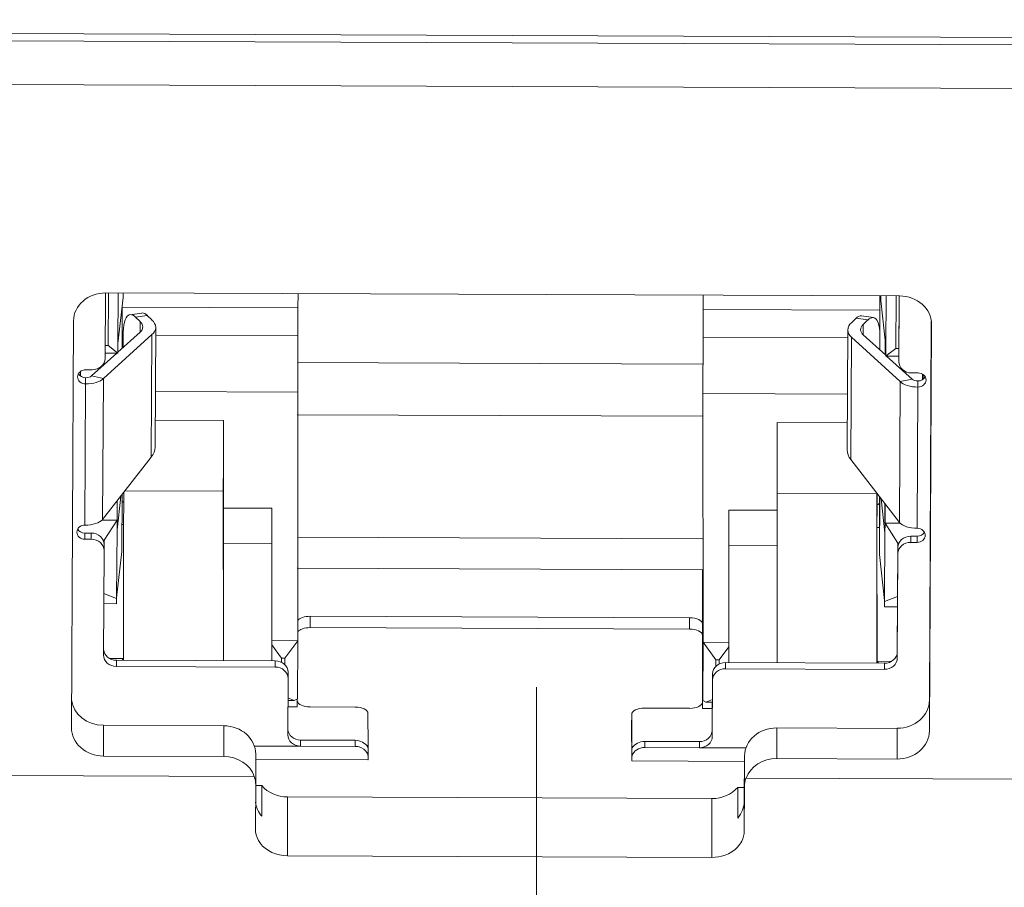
# Model space of a CAD drawing. Extents: x 0 to 841, y 0 to 594.
# Tile 83 of 88: x 742 to 757, y 440 to 453. Entities that reach past the tile are written whole.
import ezdxf

# ---------------------------------------------------------------- set-up
doc = ezdxf.new("R2010")
doc.units = 0

msp = doc.modelspace()

# ---------------------------------------------------------------- linework, layer by layer
at = {"color": 7, "lineweight": 13}
for p, q in [((684.919, 453.334), (759.886, 453.048)), ((759.886, 452.933), (684.919, 453.219)), ((684.919, 452.541), (759.886, 452.254)), ((668.434, 441.858), (745.441, 441.563)), ((753.087, 441.534), (776.294, 441.445))]:
    msp.add_line(p, q, dxfattribs=at)
at = {"color": 7, "lineweight": 13, "ltscale": 0.025542}
msp.add_line((743.121, 448.063), (743.127, 449.084), dxfattribs=at)
at = {"color": 7, "lineweight": 13, "ltscale": 0.3085}
msp.add_line((755.472, 449.037), (743.132, 449.084), dxfattribs=at)
at = {"color": 7, "lineweight": 13, "ltscale": 0.020446}
for p, q in [((743.173, 449.084), (743.169, 448.266)), ((743.173, 449.084), (743.169, 448.266)), ((755.419, 449.037), (755.415, 448.219))]:
    msp.add_line(p, q, dxfattribs=at)
at = {"color": 7, "lineweight": 13, "ltscale": 0.01967}
for p, q in [((743.322, 448.297), (743.326, 449.083)), ((743.322, 448.297), (743.326, 449.083)), ((755.261, 448.251), (755.266, 449.038)), ((755.261, 448.251), (755.266, 449.038))]:
    msp.add_line(p, q, dxfattribs=at)
at = {"color": 7, "lineweight": 13, "ltscale": 0.018012}
for p, q in [((743.322, 448.297), (743.401, 449.013)), ((743.322, 448.297), (743.401, 449.013)), ((743.301, 444.343), (743.381, 445.059)), ((743.301, 444.343), (743.381, 445.059))]:
    msp.add_line(p, q, dxfattribs=at)
at = {"color": 7, "lineweight": 13, "ltscale": 0.00176}
msp.add_line((743.401, 449.013), (743.402, 449.083), dxfattribs=at)
msp.add_line((743.401, 449.013), (743.402, 449.083), dxfattribs=at)
at = {"color": 7, "lineweight": 13, "ltscale": 0.005567}
for p, q in [((746.121, 449.073), (746.12, 448.85)), ((746.121, 449.073), (746.12, 448.85)), ((752.42, 448.826), (752.421, 449.049)), ((752.42, 448.826), (752.421, 449.049))]:
    msp.add_line(p, q, dxfattribs=at)
at = {"color": 7, "lineweight": 13, "ltscale": 0.014039}
msp.add_line((755.165, 448.477), (755.165, 449.038), dxfattribs=at)
msp.add_line((755.165, 448.477), (755.165, 449.038), dxfattribs=at)
at = {"color": 7, "lineweight": 13, "ltscale": 0.001759}
msp.add_line((755.181, 449.038), (755.181, 448.968), dxfattribs=at)
msp.add_line((755.181, 449.038), (755.181, 448.968), dxfattribs=at)
msp.add_line((755.181, 449.038), (755.181, 448.968), dxfattribs=at)
msp.add_line((755.181, 449.038), (755.181, 448.968), dxfattribs=at)
at = {"color": 7, "lineweight": 13, "ltscale": 0.020444}
msp.add_line((755.419, 449.037), (755.415, 448.219), dxfattribs=at)
at = {"color": 7, "lineweight": 13, "ltscale": 0.025543}
msp.add_line((755.467, 449.037), (755.461, 448.015), dxfattribs=at)
at = {"color": 7, "lineweight": 13, "ltscale": 0.023155}
msp.add_line((755.466, 449.037), (755.461, 448.111), dxfattribs=at)
at = {"color": 7, "lineweight": 13, "ltscale": 0.068499}
for p, q in [((746.12, 448.85), (743.38, 448.861)), ((746.12, 448.85), (743.38, 448.861)), ((755.16, 448.816), (752.42, 448.826)), ((755.16, 448.816), (752.42, 448.826))]:
    msp.add_line(p, q, dxfattribs=at)
at = {"color": 7, "lineweight": 13, "ltscale": 0.016148}
msp.add_line((743.385, 448.866), (743.385, 448.22), dxfattribs=at)
msp.add_line((743.385, 448.866), (743.385, 448.22), dxfattribs=at)
at = {"color": 7, "lineweight": 13, "ltscale": 0.010745}
for p, q in [((746.12, 448.85), (746.12, 448.42)), ((746.12, 448.85), (746.12, 448.42)), ((752.42, 448.396), (752.42, 448.826)), ((752.42, 448.396), (752.42, 448.826))]:
    msp.add_line(p, q, dxfattribs=at)
at = {"color": 7, "lineweight": 13, "ltscale": 0.01803}
msp.add_line((755.181, 448.968), (755.261, 448.251), dxfattribs=at)
msp.add_line((755.181, 448.968), (755.261, 448.251), dxfattribs=at)
at = {"color": 7, "lineweight": 13, "ltscale": 0.00463}
for p, q in [((743.508, 448.745), (743.692, 448.771)), ((743.595, 448.706), (743.778, 448.732))]:
    msp.add_line(p, q, dxfattribs=at)
at = {"color": 7, "lineweight": 13, "ltscale": 0.002499}
for p, q in [((743.595, 448.706), (743.666, 448.637)), ((743.85, 448.663), (743.778, 448.732)), ((755.66, 447.839), (755.76, 447.839)), ((742.907, 445.347), (742.807, 445.348)), ((742.907, 445.252), (742.807, 445.252)), ((755.747, 445.203), (755.647, 445.203))]:
    msp.add_line(p, q, dxfattribs=at)
at = {"color": 7, "lineweight": 13, "ltscale": 0.002486}
for p, q in [((754.797, 448.69), (754.726, 448.621)), ((754.909, 448.594), (754.981, 448.663))]:
    msp.add_line(p, q, dxfattribs=at)
at = {"color": 7, "lineweight": 13, "ltscale": 0.00464}
msp.add_line((754.797, 448.69), (754.981, 448.663), dxfattribs=at)
at = {"color": 7, "lineweight": 13, "ltscale": 0.004638}
msp.add_line((755.066, 448.701), (754.883, 448.728), dxfattribs=at)
at = {"color": 7, "lineweight": 13, "ltscale": 0.158147}
for p, q in [((742.63, 448.647), (742.598, 442.321)), ((755.937, 442.27), (755.97, 448.596))]:
    msp.add_line(p, q, dxfattribs=at)
at = {"color": 7, "lineweight": 13, "ltscale": 0.004081}
msp.add_line((743.666, 448.473), (743.666, 448.637), dxfattribs=at)
at = {"color": 7, "lineweight": 13, "ltscale": 0.046538}
msp.add_line((743.908, 448.546), (743.898, 446.685), dxfattribs=at)
at = {"color": 7, "lineweight": 13, "ltscale": 0.004033}
msp.add_line((754.909, 448.594), (754.908, 448.432), dxfattribs=at)
at = {"color": 7, "lineweight": 13, "ltscale": 0.147348}
msp.add_line((755.937, 442.748), (755.967, 448.641), dxfattribs=at)
at = {"color": 7, "lineweight": 13, "ltscale": 0.02545}
msp.add_line((743.095, 447.753), (743.85, 448.436), dxfattribs=at)
at = {"color": 7, "lineweight": 13, "ltscale": 0.011648}
msp.add_line((743.321, 448.162), (743.667, 448.474), dxfattribs=at)
at = {"color": 7, "lineweight": 13, "ltscale": 0.000607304}
msp.add_line((743.38, 448.431), (743.405, 448.431), dxfattribs=at)
msp.add_line((743.38, 448.431), (743.405, 448.431), dxfattribs=at)
at = {"color": 7, "lineweight": 13, "ltscale": 0.005905}
msp.add_line((743.404, 448.237), (743.405, 448.473), dxfattribs=at)
at = {"color": 7, "lineweight": 13, "ltscale": 0.047606}
msp.add_line((743.84, 446.531), (743.85, 448.436), dxfattribs=at)
at = {"color": 7, "lineweight": 13, "ltscale": 0.055324}
msp.add_line((743.907, 448.429), (746.12, 448.42), dxfattribs=at)
msp.add_line((743.907, 448.429), (746.12, 448.42), dxfattribs=at)
at = {"color": 7, "lineweight": 13, "ltscale": 0.021965}
for p, q in [((746.12, 448.42), (746.116, 447.542)), ((746.12, 448.42), (746.116, 447.542)), ((752.416, 447.518), (752.42, 448.396)), ((752.416, 447.518), (752.42, 448.396)), ((745.962, 442.209), (745.966, 443.088)), ((752.566, 443.158), (752.561, 442.279)), ((752.566, 443.062), (752.562, 442.184))]:
    msp.add_line(p, q, dxfattribs=at)
at = {"color": 7, "lineweight": 13, "ltscale": 0.056176}
msp.add_line((752.42, 448.396), (754.667, 448.388), dxfattribs=at)
msp.add_line((752.42, 448.396), (754.667, 448.388), dxfattribs=at)
at = {"color": 7, "lineweight": 13, "ltscale": 0.046525}
msp.add_line((754.658, 446.646), (754.668, 448.507), dxfattribs=at)
at = {"color": 7, "lineweight": 13, "ltscale": 0.047607}
msp.add_line((754.726, 448.394), (754.716, 446.49), dxfattribs=at)
at = {"color": 7, "lineweight": 13, "ltscale": 0.025592}
msp.add_line((755.484, 447.706), (754.726, 448.394), dxfattribs=at)
at = {"color": 7, "lineweight": 13, "ltscale": 0.011859}
msp.add_line((755.261, 448.113), (754.91, 448.431), dxfattribs=at)
at = {"color": 7, "lineweight": 13, "ltscale": 0.005708}
msp.add_line((755.165, 448.2), (755.166, 448.428), dxfattribs=at)
at = {"color": 7, "lineweight": 13, "ltscale": 0.001169}
msp.add_line((743.169, 448.266), (743.122, 448.266), dxfattribs=at)
msp.add_line((743.169, 448.266), (743.122, 448.266), dxfattribs=at)
at = {"color": 7, "lineweight": 13, "ltscale": 0.004815}
msp.add_line((743.321, 448.147), (743.169, 448.266), dxfattribs=at)
msp.add_line((743.321, 448.147), (743.169, 448.266), dxfattribs=at)
at = {"color": 7, "lineweight": 13, "ltscale": 0.003738}
msp.add_line((743.322, 448.297), (743.321, 448.147), dxfattribs=at)
msp.add_line((743.322, 448.297), (743.321, 448.147), dxfattribs=at)
at = {"color": 7, "lineweight": 13, "ltscale": 0.001611}
msp.add_line((755.165, 448.199), (755.165, 448.264), dxfattribs=at)
msp.add_line((755.165, 448.199), (755.165, 448.264), dxfattribs=at)
at = {"color": 7, "lineweight": 13, "ltscale": 0.00396}
msp.add_line((755.261, 448.101), (755.26, 448.26), dxfattribs=at)
at = {"color": 7, "lineweight": 13, "ltscale": 0.003922}
msp.add_line((755.261, 448.102), (755.261, 448.258), dxfattribs=at)
at = {"color": 7, "lineweight": 13, "ltscale": 0.003737}
for p, q in [((755.261, 448.251), (755.261, 448.102)), ((755.261, 448.251), (755.261, 448.102)), ((743.307, 445.397), (743.308, 445.547)), ((743.307, 445.397), (743.307, 445.547)), ((755.248, 445.501), (755.247, 445.352)), ((755.248, 445.501), (755.247, 445.352))]:
    msp.add_line(p, q, dxfattribs=at)
at = {"color": 7, "lineweight": 13, "ltscale": 0.013247}
msp.add_line((742.911, 447.792), (743.304, 448.147), dxfattribs=at)
at = {"color": 7, "lineweight": 13, "ltscale": 0.00497}
msp.add_line((743.321, 448.147), (743.122, 448.148), dxfattribs=at)
msp.add_line((743.321, 448.147), (743.122, 448.148), dxfattribs=at)
at = {"color": 7, "lineweight": 13, "ltscale": 0.001542}
msp.add_line((755.261, 448.101), (755.31, 448.139), dxfattribs=at)
at = {"color": 7, "lineweight": 13, "ltscale": 0.001528}
msp.add_line((755.261, 448.101), (755.309, 448.139), dxfattribs=at)
at = {"color": 7, "lineweight": 13, "ltscale": 0.005009}
msp.add_line((755.261, 448.101), (755.461, 448.1), dxfattribs=at)
at = {"color": 7, "lineweight": 13, "ltscale": 0.005008}
msp.add_line((755.261, 448.101), (755.461, 448.1), dxfattribs=at)
at = {"color": 7, "lineweight": 13, "ltscale": 0.013314}
msp.add_line((755.668, 447.743), (755.273, 448.101), dxfattribs=at)
at = {"color": 7, "lineweight": 13, "ltscale": 0.003308}
msp.add_line((755.415, 448.219), (755.31, 448.139), dxfattribs=at)
at = {"color": 7, "lineweight": 13, "ltscale": 0.003301}
msp.add_line((755.415, 448.219), (755.31, 448.139), dxfattribs=at)
at = {"color": 7, "lineweight": 13, "ltscale": 0.001181}
msp.add_line((755.462, 448.219), (755.415, 448.219), dxfattribs=at)
msp.add_line((755.462, 448.219), (755.415, 448.219), dxfattribs=at)
at = {"color": 7, "lineweight": 13, "ltscale": 0.002388}
for p, q in [((755.461, 448.111), (755.461, 448.015)), ((742.819, 447.764), (742.819, 447.668)), ((755.759, 447.619), (755.759, 447.714)), ((742.807, 445.348), (742.807, 445.252)), ((742.907, 445.347), (742.907, 445.252)), ((755.647, 445.299), (755.647, 445.203)), ((755.747, 445.203), (755.747, 445.298)), ((755.438, 443.498), (755.438, 443.403)), ((743.297, 443.369), (743.297, 443.273)), ((745.767, 443.264), (745.767, 443.36)), ((752.767, 443.333), (752.767, 443.237)), ((745.966, 443.183), (745.966, 443.088)), ((752.566, 443.062), (752.566, 443.158)), ((752.561, 442.279), (752.562, 442.184)), ((746.161, 442.033), (746.161, 442.128)), ((747.011, 442.029), (747.011, 442.125)), ((751.511, 442.108), (751.511, 442.012))]:
    msp.add_line(p, q, dxfattribs=at)
at = {"color": 7, "lineweight": 13, "ltscale": 0.157499}
for p, q in [((752.412, 447.977), (746.112, 448.001)), ((752.412, 447.977), (746.112, 448.001)), ((746.11, 447.188), (752.41, 447.164)), ((746.11, 447.188), (752.41, 447.164)), ((746.111, 445.284), (752.411, 445.26)), ((746.111, 445.284), (752.411, 445.26)), ((746.108, 444.801), (752.408, 444.777)), ((746.108, 444.801), (752.408, 444.777))]:
    msp.add_line(p, q, dxfattribs=at)
at = {"color": 7, "lineweight": 13, "ltscale": 0.001788}
msp.add_line((742.739, 447.862), (742.739, 447.79), dxfattribs=at)
msp.add_line((742.739, 447.862), (742.739, 447.79), dxfattribs=at)
at = {"color": 7, "lineweight": 13, "ltscale": 0.002501}
for p, q in [((742.821, 447.888), (742.921, 447.888)), ((755.747, 445.298), (755.647, 445.299))]:
    msp.add_line(p, q, dxfattribs=at)
at = {"color": 7, "lineweight": 13, "ltscale": 0.004688}
msp.add_line((742.911, 447.792), (743.095, 447.753), dxfattribs=at)
at = {"color": 7, "lineweight": 13, "ltscale": 0.002209}
msp.add_line((755.828, 447.732), (755.828, 447.821), dxfattribs=at)
msp.add_line((755.828, 447.732), (755.828, 447.821), dxfattribs=at)
at = {"color": 7, "lineweight": 13, "ltscale": 0.001854}
msp.add_line((755.839, 447.74), (755.839, 447.814), dxfattribs=at)
at = {"color": 7, "lineweight": 13, "ltscale": 0.001847}
msp.add_line((755.839, 447.739), (755.84, 447.813), dxfattribs=at)
at = {"color": 7, "lineweight": 13, "ltscale": 0.054913}
for p, q in [((742.808, 445.472), (742.819, 447.668)), ((743.095, 447.753), (743.083, 445.557)), ((755.759, 447.619), (755.748, 445.422))]:
    msp.add_line(p, q, dxfattribs=at)
at = {"color": 7, "lineweight": 13, "ltscale": 0.054912}
msp.add_line((755.473, 445.51), (755.484, 447.706), dxfattribs=at)
at = {"color": 7, "lineweight": 13, "ltscale": 0.00468}
msp.add_line((755.668, 447.743), (755.484, 447.706), dxfattribs=at)
at = {"color": 7, "lineweight": 13, "ltscale": 0.055326}
msp.add_line((743.903, 447.55), (746.116, 447.542), dxfattribs=at)
msp.add_line((743.903, 447.55), (746.116, 447.542), dxfattribs=at)
at = {"color": 7, "lineweight": 13, "ltscale": 0.096709}
msp.add_line((746.118, 443.673), (746.116, 447.542), dxfattribs=at)
msp.add_line((746.118, 443.673), (746.116, 447.542), dxfattribs=at)
at = {"color": 7, "lineweight": 13, "ltscale": 0.056174}
msp.add_line((752.416, 447.518), (754.663, 447.509), dxfattribs=at)
msp.add_line((752.416, 447.518), (754.663, 447.509), dxfattribs=at)
at = {"color": 7, "lineweight": 13, "ltscale": 0.096708}
msp.add_line((752.416, 447.518), (752.418, 443.649), dxfattribs=at)
msp.add_line((752.416, 447.518), (752.418, 443.649), dxfattribs=at)
at = {"color": 7, "lineweight": 13, "ltscale": 0.02655}
msp.add_line((744.963, 447.1), (743.901, 447.104), dxfattribs=at)
msp.add_line((744.963, 447.1), (743.901, 447.104), dxfattribs=at)
at = {"color": 7, "lineweight": 13, "ltscale": 0.034087}
for p, q in [((744.963, 445.736), (744.963, 447.1)), ((744.963, 445.736), (744.963, 447.1)), ((753.57, 447.067), (753.57, 445.703)), ((753.57, 447.067), (753.57, 445.703))]:
    msp.add_line(p, q, dxfattribs=at)
at = {"color": 7, "lineweight": 13, "ltscale": 0.027274}
msp.add_line((754.661, 447.063), (753.57, 447.067), dxfattribs=at)
msp.add_line((754.661, 447.063), (753.57, 447.067), dxfattribs=at)
at = {"color": 7, "lineweight": 13, "ltscale": 0.03085}
msp.add_line((743.84, 446.531), (743.083, 445.557), dxfattribs=at)
at = {"color": 7, "lineweight": 13, "ltscale": 0.030955}
msp.add_line((754.716, 446.49), (755.473, 445.51), dxfattribs=at)
at = {"color": 7, "lineweight": 13, "ltscale": 0.0708}
msp.add_line((744.96, 443.363), (744.958, 446.195), dxfattribs=at)
msp.add_line((744.96, 443.363), (744.958, 446.195), dxfattribs=at)
at = {"color": 7, "lineweight": 13, "ltscale": 0.02217}
msp.add_line((743.381, 445.059), (743.385, 445.946), dxfattribs=at)
msp.add_line((743.381, 445.059), (743.385, 445.946), dxfattribs=at)
at = {"color": 7, "lineweight": 13, "ltscale": 0.003887}
msp.add_line((743.411, 445.978), (743.411, 445.823), dxfattribs=at)
msp.add_line((743.411, 445.978), (743.411, 445.823), dxfattribs=at)
at = {"color": 7, "lineweight": 13, "ltscale": 0.038126}
msp.add_line((743.433, 446.007), (744.958, 446.001), dxfattribs=at)
msp.add_line((743.433, 446.007), (744.958, 446.001), dxfattribs=at)
at = {"color": 7, "lineweight": 13, "ltscale": 0.038831}
msp.add_line((753.57, 445.968), (755.123, 445.963), dxfattribs=at)
msp.add_line((753.57, 445.968), (755.123, 445.963), dxfattribs=at)
at = {"color": 7, "lineweight": 13, "ltscale": 0.066141}
msp.add_line((755.118, 445.969), (755.119, 443.324), dxfattribs=at)
msp.add_line((755.118, 445.969), (755.119, 443.324), dxfattribs=at)
at = {"color": 7, "lineweight": 13, "ltscale": 0.004604}
msp.add_line((755.124, 445.778), (755.124, 445.962), dxfattribs=at)
msp.add_line((755.124, 445.778), (755.124, 445.962), dxfattribs=at)
at = {"color": 7, "lineweight": 13, "ltscale": 0.013127}
msp.add_line((743.365, 445.919), (743.307, 445.397), dxfattribs=at)
msp.add_line((743.365, 445.919), (743.307, 445.397), dxfattribs=at)
at = {"color": 7, "lineweight": 13, "ltscale": 0.007471}
msp.add_line((743.308, 445.547), (743.308, 445.846), dxfattribs=at)
at = {"color": 7, "lineweight": 13, "ltscale": 0.00747}
msp.add_line((743.308, 445.547), (743.308, 445.845), dxfattribs=at)
at = {"color": 7, "lineweight": 13, "ltscale": 0.008566}
for p, q in [((743.409, 445.48), (743.411, 445.823)), ((743.409, 445.48), (743.411, 445.823)), ((755.124, 445.778), (755.122, 445.436)), ((755.124, 445.778), (755.122, 445.436))]:
    msp.add_line(p, q, dxfattribs=at)
at = {"color": 7, "lineweight": 13, "ltscale": 0.022511}
msp.add_line((755.161, 445.014), (755.16, 445.915), dxfattribs=at)
msp.add_line((755.161, 445.014), (755.16, 445.915), dxfattribs=at)
at = {"color": 7, "lineweight": 13, "ltscale": 0.022348}
msp.add_line((755.165, 445.908), (755.161, 445.014), dxfattribs=at)
msp.add_line((755.165, 445.908), (755.161, 445.014), dxfattribs=at)
at = {"color": 7, "lineweight": 13, "ltscale": 0.013275}
for q in [(755.187, 445.879), (755.188, 445.879)]:
    msp.add_line((755.247, 445.352), q, dxfattribs=at)
at = {"color": 7, "lineweight": 13, "ltscale": 0.007506}
for p, q in [((755.247, 445.801), (755.247, 445.501)), ((755.248, 445.801), (755.248, 445.501))]:
    msp.add_line(p, q, dxfattribs=at)
at = {"color": 7, "lineweight": 13, "ltscale": 0.013794}
msp.add_line((744.963, 445.736), (744.961, 445.184), dxfattribs=at)
msp.add_line((744.963, 445.736), (744.961, 445.184), dxfattribs=at)
at = {"color": 7, "lineweight": 13, "ltscale": 0.0188}
for p, q in [((745.715, 445.733), (744.963, 445.736)), ((745.715, 445.733), (744.963, 445.736)), ((753.57, 445.703), (752.818, 445.706)), ((753.57, 445.703), (752.818, 445.706)), ((744.961, 445.184), (745.713, 445.182)), ((744.961, 445.184), (745.713, 445.182)), ((753.568, 445.152), (752.815, 445.154)), ((753.568, 445.152), (752.815, 445.154))]:
    msp.add_line(p, q, dxfattribs=at)
at = {"color": 7, "lineweight": 13, "ltscale": 0.051459}
msp.add_line((745.716, 443.675), (745.715, 445.733), dxfattribs=at)
msp.add_line((745.716, 443.675), (745.715, 445.733), dxfattribs=at)
at = {"color": 7, "lineweight": 13, "ltscale": 0.051458}
msp.add_line((752.818, 445.706), (752.819, 443.648), dxfattribs=at)
msp.add_line((752.818, 445.706), (752.819, 443.648), dxfattribs=at)
at = {"color": 7, "lineweight": 13, "ltscale": 0.013793}
msp.add_line((753.57, 445.703), (753.568, 445.152), dxfattribs=at)
msp.add_line((753.57, 445.703), (753.568, 445.152), dxfattribs=at)
at = {"color": 7, "lineweight": 13, "ltscale": 0.005838}
msp.add_line((743.307, 445.547), (743.074, 445.548), dxfattribs=at)
msp.add_line((743.307, 445.547), (743.074, 445.548), dxfattribs=at)
at = {"color": 7, "lineweight": 13, "ltscale": 0.009202}
msp.add_line((743.107, 445.238), (743.307, 445.547), dxfattribs=at)
msp.add_line((743.107, 445.238), (743.307, 445.547), dxfattribs=at)
at = {"color": 7, "lineweight": 13, "ltscale": 0.000648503}
msp.add_line((743.409, 445.48), (743.383, 445.48), dxfattribs=at)
msp.add_line((743.409, 445.48), (743.383, 445.48), dxfattribs=at)
at = {"color": 7, "lineweight": 13, "ltscale": 0.052055}
for p, q in [((743.41, 443.398), (743.409, 445.48)), ((743.41, 443.398), (743.409, 445.48)), ((755.122, 445.436), (755.123, 443.353)), ((755.122, 445.436), (755.123, 443.353))]:
    msp.add_line(p, q, dxfattribs=at)
at = {"color": 7, "lineweight": 13, "ltscale": 0.009205}
msp.add_line((755.446, 445.191), (755.248, 445.501), dxfattribs=at)
msp.add_line((755.446, 445.191), (755.248, 445.501), dxfattribs=at)
at = {"color": 7, "lineweight": 13, "ltscale": 0.00587}
msp.add_line((755.482, 445.5), (755.248, 445.501), dxfattribs=at)
at = {"color": 7, "lineweight": 13, "ltscale": 0.005876}
msp.add_line((755.483, 445.5), (755.248, 445.501), dxfattribs=at)
at = {"color": 7, "lineweight": 13, "ltscale": 0.026358}
for p, q in [((743.307, 445.397), (743.301, 444.343)), ((743.307, 445.397), (743.301, 444.343)), ((755.241, 444.297), (755.247, 445.352)), ((755.241, 444.297), (755.247, 445.352))]:
    msp.add_line(p, q, dxfattribs=at)
at = {"color": 7, "lineweight": 13, "ltscale": 0.000967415}
msp.add_line((755.122, 445.436), (755.161, 445.435), dxfattribs=at)
msp.add_line((755.122, 445.436), (755.161, 445.435), dxfattribs=at)
at = {"color": 7, "lineweight": 13, "ltscale": 0.000382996}
msp.add_line((743.091, 445.238), (743.107, 445.238), dxfattribs=at)
msp.add_line((743.091, 445.238), (743.107, 445.238), dxfattribs=at)
at = {"color": 7, "lineweight": 13, "ltscale": 0.001685}
for p, q in [((743.107, 445.238), (743.106, 445.171)), ((743.107, 445.238), (743.106, 445.171)), ((755.446, 445.124), (755.446, 445.191)), ((755.446, 445.124), (755.446, 445.191))]:
    msp.add_line(p, q, dxfattribs=at)
at = {"color": 7, "lineweight": 13, "ltscale": 0.002387}
for p, q in [((743.106, 445.171), (743.106, 445.075)), ((755.237, 443.228), (755.237, 443.323)), ((752.361, 442.009), (752.361, 442.104))]:
    msp.add_line(p, q, dxfattribs=at)
at = {"color": 7, "lineweight": 13, "ltscale": 0.045543}
msp.add_line((744.961, 445.184), (744.962, 443.363), dxfattribs=at)
msp.add_line((744.961, 445.184), (744.962, 443.363), dxfattribs=at)
at = {"color": 7, "lineweight": 13, "ltscale": 0.000382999}
msp.add_line((755.446, 445.191), (755.462, 445.191), dxfattribs=at)
msp.add_line((755.446, 445.191), (755.462, 445.191), dxfattribs=at)
at = {"color": 7, "lineweight": 13, "ltscale": 0.040635}
for p, q in [((743.098, 443.45), (743.106, 445.075)), ((755.446, 445.124), (755.438, 443.498)), ((755.446, 445.028), (755.438, 443.403))]:
    msp.add_line(p, q, dxfattribs=at)
at = {"color": 7, "lineweight": 13, "ltscale": 0.045544}
msp.add_line((753.568, 445.152), (753.568, 443.33), dxfattribs=at)
msp.add_line((753.568, 445.152), (753.568, 443.33), dxfattribs=at)
at = {"color": 7, "lineweight": 13, "ltscale": 0.018029}
msp.add_line((755.161, 445.014), (755.241, 444.297), dxfattribs=at)
msp.add_line((755.161, 445.014), (755.241, 444.297), dxfattribs=at)
at = {"color": 7, "lineweight": 13, "ltscale": 0.053906}
msp.add_line((752.408, 444.777), (752.409, 442.621), dxfattribs=at)
msp.add_line((752.408, 444.777), (752.409, 442.621), dxfattribs=at)
at = {"color": 7, "lineweight": 13, "ltscale": 0.005372}
msp.add_line((743.102, 444.41), (743.301, 444.329), dxfattribs=at)
msp.add_line((743.102, 444.41), (743.301, 444.329), dxfattribs=at)
at = {"color": 7, "lineweight": 13, "ltscale": 0.002005}
for p, q in [((743.3, 444.249), (743.301, 444.329)), ((743.3, 444.249), (743.301, 444.329)), ((755.241, 444.283), (755.24, 444.203)), ((755.241, 444.283), (755.24, 444.203))]:
    msp.add_line(p, q, dxfattribs=at)
at = {"color": 7, "lineweight": 13, "ltscale": 0.000351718}
msp.add_line((743.301, 444.329), (743.301, 444.343), dxfattribs=at)
msp.add_line((743.301, 444.329), (743.301, 444.343), dxfattribs=at)
at = {"color": 7, "lineweight": 13, "ltscale": 0.002599}
msp.add_line((755.24, 444.203), (755.24, 444.307), dxfattribs=at)
at = {"color": 7, "lineweight": 13, "ltscale": 0.002596}
msp.add_line((755.24, 444.203), (755.24, 444.307), dxfattribs=at)
at = {"color": 7, "lineweight": 13, "ltscale": 0.005402}
msp.add_line((755.442, 444.363), (755.241, 444.283), dxfattribs=at)
msp.add_line((755.442, 444.363), (755.241, 444.283), dxfattribs=at)
at = {"color": 7, "lineweight": 13, "ltscale": 0.000350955}
msp.add_line((755.241, 444.297), (755.241, 444.283), dxfattribs=at)
msp.add_line((755.241, 444.297), (755.241, 444.283), dxfattribs=at)
at = {"color": 7, "lineweight": 13, "ltscale": 0.004959}
msp.add_line((743.102, 444.25), (743.3, 444.249), dxfattribs=at)
msp.add_line((743.102, 444.25), (743.3, 444.249), dxfattribs=at)
at = {"color": 7, "lineweight": 13, "ltscale": 0.005028}
msp.add_line((755.24, 444.203), (755.441, 444.202), dxfattribs=at)
msp.add_line((755.24, 444.203), (755.441, 444.202), dxfattribs=at)
at = {"color": 7, "lineweight": 13, "ltscale": 0.004392}
msp.add_line((746.309, 444.053), (746.308, 443.877), dxfattribs=at)
at = {"color": 7, "lineweight": 13, "ltscale": 0.1475}
for p, q in [((746.309, 444.053), (752.209, 444.031)), ((746.308, 443.877), (752.208, 443.855))]:
    msp.add_line(p, q, dxfattribs=at)
at = {"color": 7, "lineweight": 13, "ltscale": 0.004393}
for p, q in [((752.208, 443.855), (752.209, 444.031)), ((751.309, 442.53), (751.308, 442.354))]:
    msp.add_line(p, q, dxfattribs=at)
at = {"color": 7, "lineweight": 13, "ltscale": 0.010037}
for p, q in [((746.118, 443.673), (745.716, 443.675)), ((746.118, 443.673), (745.716, 443.675)), ((752.819, 443.648), (752.418, 443.649)), ((752.819, 443.648), (752.418, 443.649))]:
    msp.add_line(p, q, dxfattribs=at)
at = {"color": 7, "lineweight": 13, "ltscale": 0.001695}
for p, q in [((745.716, 443.675), (745.716, 443.607)), ((745.716, 443.675), (745.716, 443.607)), ((752.819, 443.58), (752.819, 443.648)), ((752.819, 443.58), (752.819, 443.648))]:
    msp.add_line(p, q, dxfattribs=at)
at = {"color": 7, "lineweight": 13, "ltscale": 0.008422}
msp.add_line((745.917, 443.403), (746.118, 443.673), dxfattribs=at)
msp.add_line((745.917, 443.403), (746.118, 443.673), dxfattribs=at)
at = {"color": 7, "lineweight": 13, "ltscale": 0.022624}
for p, q in [((746.113, 442.768), (746.118, 443.673)), ((746.113, 442.768), (746.118, 443.673)), ((752.418, 443.649), (752.413, 442.744)), ((752.418, 443.649), (752.413, 442.744))]:
    msp.add_line(p, q, dxfattribs=at)
at = {"color": 7, "lineweight": 13, "ltscale": 0.02629}
msp.add_line((752.408, 443.759), (752.408, 442.707), dxfattribs=at)
at = {"color": 7, "lineweight": 13, "ltscale": 0.008428}
msp.add_line((752.418, 443.649), (752.617, 443.377), dxfattribs=at)
msp.add_line((752.418, 443.649), (752.617, 443.377), dxfattribs=at)
at = {"color": 7, "lineweight": 13, "ltscale": 0.006184}
for p, q in [((745.715, 443.36), (745.716, 443.607)), ((745.715, 443.36), (745.716, 443.607)), ((752.818, 443.333), (752.819, 443.58)), ((752.818, 443.333), (752.819, 443.58))]:
    msp.add_line(p, q, dxfattribs=at)
at = {"color": 7, "lineweight": 13, "ltscale": 0.00632}
msp.add_line((745.866, 443.403), (745.716, 443.607), dxfattribs=at)
msp.add_line((745.866, 443.403), (745.716, 443.607), dxfattribs=at)
at = {"color": 7, "lineweight": 13, "ltscale": 0.006317}
msp.add_line((752.819, 443.58), (752.669, 443.377), dxfattribs=at)
msp.add_line((752.819, 443.58), (752.669, 443.377), dxfattribs=at)
at = {"color": 7, "lineweight": 13, "ltscale": 0.0056}
msp.add_line((743.41, 443.398), (743.186, 443.399), dxfattribs=at)
msp.add_line((743.41, 443.398), (743.186, 443.399), dxfattribs=at)
at = {"color": 7, "lineweight": 13, "ltscale": 0.06175}
for p, q in [((745.767, 443.36), (743.297, 443.369)), ((755.237, 443.323), (752.767, 443.333)), ((745.767, 443.264), (743.297, 443.273)), ((755.237, 443.228), (752.767, 443.237))]:
    msp.add_line(p, q, dxfattribs=at)
at = {"color": 7, "lineweight": 13, "ltscale": 0.000915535}
msp.add_line((743.388, 443.369), (743.41, 443.398), dxfattribs=at)
msp.add_line((743.388, 443.369), (743.41, 443.398), dxfattribs=at)
at = {"color": 7, "lineweight": 13, "ltscale": 0.000736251}
msp.add_line((743.41, 443.369), (743.41, 443.398), dxfattribs=at)
msp.add_line((743.41, 443.369), (743.41, 443.398), dxfattribs=at)
at = {"color": 7, "lineweight": 13, "ltscale": 0.001668}
for p, q in [((745.865, 443.336), (745.866, 443.403)), ((745.865, 443.336), (745.866, 443.403)), ((752.668, 443.31), (752.669, 443.377)), ((752.668, 443.31), (752.669, 443.377))]:
    msp.add_line(p, q, dxfattribs=at)
at = {"color": 7, "lineweight": 13, "ltscale": 0.001286}
msp.add_line((745.917, 443.403), (745.866, 443.403), dxfattribs=at)
msp.add_line((745.917, 443.403), (745.866, 443.403), dxfattribs=at)
at = {"color": 7, "lineweight": 13, "ltscale": 0.002586}
for p, q in [((745.917, 443.3), (745.917, 443.403)), ((745.917, 443.3), (745.917, 443.403)), ((752.617, 443.377), (752.617, 443.274)), ((752.617, 443.377), (752.617, 443.274))]:
    msp.add_line(p, q, dxfattribs=at)
at = {"color": 7, "lineweight": 13, "ltscale": 0.014925}
msp.add_line((752.413, 443.341), (752.413, 442.744), dxfattribs=at)
msp.add_line((752.413, 443.341), (752.413, 442.744), dxfattribs=at)
at = {"color": 7, "lineweight": 13, "ltscale": 0.001288}
msp.add_line((752.617, 443.377), (752.669, 443.377), dxfattribs=at)
msp.add_line((752.617, 443.377), (752.669, 443.377), dxfattribs=at)
at = {"color": 7, "lineweight": 13, "ltscale": 0.00562}
msp.add_line((755.348, 443.352), (755.123, 443.353), dxfattribs=at)
msp.add_line((755.348, 443.352), (755.123, 443.353), dxfattribs=at)
at = {"color": 7, "lineweight": 13, "ltscale": 0.000915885}
msp.add_line((755.145, 443.324), (755.123, 443.353), dxfattribs=at)
msp.add_line((755.145, 443.324), (755.123, 443.353), dxfattribs=at)
at = {"color": 7, "lineweight": 13, "ltscale": 0.335751}
msp.add_line((749.827, 442.951), (749.827, 429.521), dxfattribs=at)
at = {"color": 7, "lineweight": 13, "ltscale": 0.002475}
msp.add_line((746.063, 442.745), (745.964, 442.745), dxfattribs=at)
msp.add_line((746.063, 442.745), (745.964, 442.745), dxfattribs=at)
at = {"color": 7, "lineweight": 13, "ltscale": 0.002667}
msp.add_line((746.063, 442.745), (745.965, 442.785), dxfattribs=at)
msp.add_line((746.063, 442.745), (745.965, 442.785), dxfattribs=at)
at = {"color": 7, "lineweight": 13, "ltscale": 0.001383}
msp.add_line((746.063, 442.745), (746.113, 442.768), dxfattribs=at)
msp.add_line((746.063, 442.745), (746.113, 442.768), dxfattribs=at)
at = {"color": 7, "lineweight": 13, "ltscale": 0.003046}
msp.add_line((746.109, 442.645), (746.11, 442.767), dxfattribs=at)
msp.add_line((746.109, 442.645), (746.11, 442.767), dxfattribs=at)
at = {"color": 7, "lineweight": 13, "ltscale": 0.001387}
msp.add_line((752.413, 442.744), (752.463, 442.72), dxfattribs=at)
msp.add_line((752.413, 442.744), (752.463, 442.72), dxfattribs=at)
at = {"color": 7, "lineweight": 13, "ltscale": 0.002704}
msp.add_line((752.564, 442.76), (752.463, 442.72), dxfattribs=at)
msp.add_line((752.564, 442.76), (752.463, 442.72), dxfattribs=at)
at = {"color": 7, "lineweight": 13, "ltscale": 0.00251}
msp.add_line((752.564, 442.72), (752.463, 442.72), dxfattribs=at)
msp.add_line((752.564, 442.72), (752.463, 442.72), dxfattribs=at)
at = {"color": 7, "lineweight": 13, "ltscale": 0.011939}
for p, q in [((755.937, 442.748), (755.937, 442.27)), ((743.095, 442.357), (743.095, 441.88)), ((744.965, 441.873), (744.965, 442.35)), ((753.565, 442.317), (753.565, 441.84)), ((745.558, 440.942), (745.558, 441.42)), ((752.957, 441.392), (752.958, 440.914))]:
    msp.add_line(p, q, dxfattribs=at)
at = {"color": 7, "lineweight": 13, "ltscale": 0.003639}
msp.add_line((745.964, 442.646), (746.109, 442.645), dxfattribs=at)
msp.add_line((745.964, 442.646), (746.109, 442.645), dxfattribs=at)
at = {"color": 7, "lineweight": 13, "ltscale": 0.0175}
for p, q in [((747.009, 442.642), (746.309, 442.644)), ((752.209, 442.622), (751.509, 442.624))]:
    msp.add_line(p, q, dxfattribs=at)
at = {"color": 7, "lineweight": 13, "ltscale": 0.003848}
msp.add_line((752.409, 442.621), (752.563, 442.62), dxfattribs=at)
msp.add_line((752.409, 442.621), (752.563, 442.62), dxfattribs=at)
at = {"color": 7, "lineweight": 13, "ltscale": 0.012536}
for p, q in [((747.21, 442.044), (747.209, 442.545)), ((751.309, 441.852), (751.308, 442.354))]:
    msp.add_line(p, q, dxfattribs=at)
at = {"color": 7, "lineweight": 13, "ltscale": 0.012535}
msp.add_line((751.31, 442.028), (751.309, 442.53), dxfattribs=at)
at = {"color": 7, "lineweight": 13, "ltscale": 0.046749}
msp.add_line((743.095, 442.357), (744.965, 442.35), dxfattribs=at)
at = {"color": 7, "lineweight": 13, "ltscale": 0.04675}
for p, q in [((753.565, 442.317), (755.435, 442.31)), ((743.095, 441.88), (744.965, 441.873)), ((753.565, 441.84), (755.435, 441.833))]:
    msp.add_line(p, q, dxfattribs=at)
at = {"color": 7, "lineweight": 13, "ltscale": 0.011938}
msp.add_line((755.435, 441.833), (755.435, 442.31), dxfattribs=at)
at = {"color": 7, "lineweight": 13, "ltscale": 0.02125}
for p, q in [((747.011, 442.125), (746.161, 442.128)), ((746.161, 442.033), (747.011, 442.029)), ((751.511, 442.012), (752.361, 442.009))]:
    msp.add_line(p, q, dxfattribs=at)
at = {"color": 7, "lineweight": 13, "ltscale": 0.021251}
msp.add_line((752.361, 442.104), (751.511, 442.108), dxfattribs=at)
at = {"color": 7, "lineweight": 13, "ltscale": 0.01796}
msp.add_line((745.442, 442.035), (746.161, 442.033), dxfattribs=at)
at = {"color": 7, "lineweight": 13, "ltscale": 0.000540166}
msp.add_line((747.188, 442.044), (747.21, 442.044), dxfattribs=at)
at = {"color": 7, "lineweight": 13, "ltscale": 0.00021323}
msp.add_line((747.208, 442.019), (747.21, 442.028), dxfattribs=at)
at = {"color": 7, "lineweight": 13, "ltscale": 0.000399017}
msp.add_line((747.21, 442.028), (747.21, 442.044), dxfattribs=at)
at = {"color": 7, "lineweight": 13, "ltscale": 0.003723}
msp.add_line((747.21, 442.028), (747.21, 441.879), dxfattribs=at)
at = {"color": 7, "lineweight": 13, "ltscale": 0.000566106}
msp.add_line((751.31, 442.028), (751.332, 442.028), dxfattribs=at)
at = {"color": 7, "lineweight": 13, "ltscale": 0.004137}
msp.add_line((751.31, 441.863), (751.31, 442.028), dxfattribs=at)
at = {"color": 7, "lineweight": 13, "ltscale": 0.018094}
msp.add_line((752.361, 442.009), (753.084, 442.006), dxfattribs=at)
at = {"color": 7, "lineweight": 13, "ltscale": 0.011929}
for p, q in [((745.463, 441.911), (745.463, 441.434)), ((753.063, 441.403), (753.063, 441.88))]:
    msp.add_line(p, q, dxfattribs=at)
at = {"color": 7, "lineweight": 13, "ltscale": 0.043657}
msp.add_line((745.463, 441.826), (747.209, 441.82), dxfattribs=at)
at = {"color": 7, "lineweight": 13, "ltscale": 0.043831}
msp.add_line((751.309, 441.804), (753.062, 441.797), dxfattribs=at)
at = {"color": 7, "lineweight": 13, "ltscale": 0.017571}
msp.add_line((753.059, 441.177), (753.063, 441.88), dxfattribs=at)
at = {"color": 7, "lineweight": 13, "ltscale": 0.017168}
for p, q in [((745.459, 440.745), (745.463, 441.432)), ((753.063, 441.403), (753.059, 440.716))]:
    msp.add_line(p, q, dxfattribs=at)
at = {"color": 7, "lineweight": 13, "ltscale": 0.002365}
msp.add_line((745.463, 441.42), (745.558, 441.42), dxfattribs=at)
at = {"color": 7, "lineweight": 13, "ltscale": 0.002568}
msp.add_line((752.957, 441.392), (753.06, 441.391), dxfattribs=at)
at = {"color": 7, "lineweight": 13, "ltscale": 0.164999}
for p, q in [((745.957, 441.243), (752.557, 441.217)), ((745.957, 440.327), (752.557, 440.302))]:
    msp.add_line(p, q, dxfattribs=at)
at = {"color": 7, "lineweight": 13, "ltscale": 0.022887}
for p, q in [((745.957, 441.243), (745.957, 440.327)), ((752.557, 440.302), (752.557, 441.217))]:
    msp.add_line(p, q, dxfattribs=at)
at = {"color": 7, "lineweight": 13, "ltscale": 0.011526}
msp.add_line((753.059, 441.177), (753.059, 440.716), dxfattribs=at)
at = {"color": 7, "lineweight": 13}
for points in [[(747.011, 442.029), (747.05, 442.026), (747.07, 442.021), (747.108, 442.007), (747.142, 441.987), (747.171, 441.962), (747.192, 441.934), (747.2, 441.919), (747.206, 441.904), (747.209, 441.891), (747.21, 441.878)], [(751.31, 441.863), (751.314, 441.888), (751.326, 441.915), (751.345, 441.941), (751.365, 441.96), (751.389, 441.977), (751.415, 441.991), (751.445, 442.003), (751.477, 442.01), (751.511, 442.012)], [(745.957, 440.327), (745.894, 440.331), (745.833, 440.341), (745.772, 440.357), (745.715, 440.38), (745.661, 440.409), (745.611, 440.444), (745.571, 440.48), (745.536, 440.521), (745.507, 440.565), (745.484, 440.612), (745.47, 440.655), (745.462, 440.7), (745.459, 440.745)], [(753.059, 440.716), (753.057, 440.674), (753.049, 440.634), (753.037, 440.594), (753.02, 440.556), (753.007, 440.531), (752.992, 440.508), (752.956, 440.464), (752.915, 440.424), (752.868, 440.39), (752.816, 440.36), (752.762, 440.337), (752.705, 440.32), (752.656, 440.31), (752.607, 440.304), (752.557, 440.302)]]:
    msp.add_lwpolyline(points, dxfattribs=at)
for centre, radius, start, end in [((743.51, 448.637), 0.109, 39.4049, 91.0827), ((743.694, 448.663), 0.109, 39.4156, 91.0253), ((754.881, 448.622), 0.107, 88.6689, 140.5536), ((755.064, 448.594), 0.107, 88.7173, 140.5338), ((743.591, 448.545), 0.118, 4.2651, 50.3), ((743.6, 448.561), 0.109, 307.7148, 356.415), ((743.744, 448.535), 0.165, 4.2567, 50.3078), ((743.757, 448.557), 0.152, 307.6904, 356.4335), ((754.83, 448.495), 0.163, 129.5519, 175.9765), ((754.984, 448.503), 0.117, 129.5483, 175.9772), ((754.821, 448.516), 0.154, 183.8493, 232.1431), ((754.977, 448.519), 0.11, 183.8432, 232.1467), ((743.647, 446.694), 0.252, 320.0398, 358.2599), ((754.912, 446.653), 0.254, 181.7298, 219.7334), ((747.006, 441.88), 0.245, 34.58, 88.9078), ((751.514, 441.86), 0.248, 90.8164, 144.7141), ((751.365, 442.018), 0.0557, 169.4218, 194.5873), ((745.073, 441.433), 0.39, 359.8142, 19.5087), ((753.452, 441.4), 0.39, 159.8914, 179.6708)]:
    msp.add_arc(centre, radius, start, end, dxfattribs=at)
for centre, major_axis, ratio, start_param, end_param in [((743.13, 448.645), (-0.5, 0), 0.878593, 4.707423, 6.278219), ((755.47, 448.598), (-0.5, 0), 0.878593, 3.136627, 4.707423), ((743.604, 448.254), (0.1, -0.491), 0.352153, 3.121697, 4.178436), ((754.967, 448.21), (-0.103, -0.49), 0.347807, 2.103563, 3.161596), ((755.249, 448.279), (0.001, 0.2), 0.002372, 1.13899, 2.455364), ((755.249, 448.279), (0.001, 0.2), 0.002372, 1.13899, 2.455364), ((742.921, 448.063), (-0.2, 0), 0.878593, 1.56583, 3.136627), ((755.661, 448.015), (0.2, 0), 0.878593, 3.136627, 4.707423), ((742.82, 447.778), (-0.125, 0), 0.878593, 4.707423, 6.278219), ((742.82, 447.778), (-0.125, 0), 0.878593, 6.278219, 7.849016), ((742.82, 447.874), (0.125, 0), 0.878593, 3.591008, 4.707423), ((742.819, 447.812), (0.1, -0.0005), 0.477566, 4.715088, 5.875716), ((755.76, 447.824), (0.125, 0), 0.878593, 4.707423, 5.833729), ((755.76, 447.729), (-0.125, 0), 0.878593, 3.136627, 4.707423), ((742.819, 447.812), (-0.3, 0.002), 0.477566, 1.573496, 2.734124), ((755.759, 447.762), (-0.3, 0.002), 0.477566, 0.412868, 1.573496), ((755.759, 447.762), (0.1, -0.0005), 0.477566, 3.55446, 4.715088), ((755.76, 447.729), (-0.125, 0), 0.878593, 1.56583, 3.136627), ((743.648, 446.049), (-0.35, 0), 0.878593, 0.717427, 0.823897), ((743.648, 446.049), (-0.35, 0), 0.878593, 0.717427, 0.823897), ((754.888, 446.006), (-0.35, 0), 0.878593, 2.307764, 2.461392), ((754.888, 446.006), (-0.35, 0), 0.878593, 2.307764, 2.461392), ((742.808, 445.615), (0.3, -0.002), 0.477566, 4.715088, 5.875716), ((755.748, 445.566), (0.3, -0.002), 0.477566, 3.55446, 4.715088), ((742.808, 445.362), (-0.125, 0), 0.878593, 4.707423, 6.278219), ((742.808, 445.362), (-0.125, 0), 0.878593, 6.278219, 7.849016), ((742.808, 445.458), (0.125, 0), 0.878593, 3.591008, 4.707423), ((742.906, 445.172), (-0.2, 0), 0.878593, 3.136627, 4.707423), ((755.747, 445.408), (0.125, 0), 0.878593, 4.707423, 5.833729), ((755.748, 445.313), (-0.125, 0), 0.878593, 3.136627, 4.707423), ((742.906, 445.076), (0.2, 0), 0.878593, 6.278219, 7.849016), ((755.646, 445.123), (-0.2, 0), 0.878593, 4.707423, 6.278219), ((755.646, 445.027), (0.2, 0), 0.878593, 1.565831, 3.136627), ((755.748, 445.313), (-0.125, 0), 0.878593, 1.56583, 3.136627), ((746.309, 443.958), (0.2, -0.001), 0.477566, 1.573496, 2.843477), ((752.209, 443.935), (-0.2, 0.001), 0.477566, 3.144292, 4.715088), ((746.308, 443.782), (-0.2, 0.001), 0.477566, 4.715088, 5.968623), ((752.208, 443.759), (-0.2, 0.001), 0.477566, 3.144292, 4.715088), ((743.298, 443.545), (0.2, 0), 0.878593, 3.209955, 4.707423), ((755.238, 443.499), (0.2, 0), 0.878593, 4.707423, 6.278219), ((743.298, 443.449), (-0.2, 0), 0.878593, 6.278219, 7.849016), ((745.766, 443.184), (-0.2, 0), 0.878593, 3.136627, 4.707423), ((752.766, 443.157), (-0.2, 0), 0.878593, 4.707423, 6.278219), ((755.238, 443.404), (-0.2, 0), 0.878593, 1.56583, 3.136627), ((745.766, 443.088), (0.2, 0), 0.878593, 6.278219, 7.849016), ((752.766, 443.062), (0.2, 0), 0.878593, 1.56583, 3.136627), ((743.097, 442.797), (0.5, 0), 0.878593, 3.240439, 4.707423), ((746.309, 442.74), (0.2, -0.001), 0.477566, 3.215156, 4.715088), ((755.437, 442.75), (0.5, 0), 0.878593, 4.707423, 6.278219), ((747.009, 442.546), (-0.2, 0.001), 0.477566, 3.144292, 4.715088), ((751.509, 442.529), (-0.2, 0.001), 0.477566, 4.715088, 6.285884), ((752.209, 442.717), (0.2, -0.001), 0.477566, 4.715088, 6.285885), ((743.098, 442.319), (-0.5, 0), 0.878593, 6.278219, 7.849016), ((744.963, 441.911), (-0.5, 0), 0.878593, 3.136627, 4.707423), ((746.161, 442.304), (0.2, 0), 0.878593, 3.209955, 4.707422), ((752.361, 442.28), (0.2, 0), 0.878593, 4.707421, 6.278219), ((753.563, 441.878), (-0.5, 0), 0.878593, 4.707423, 6.278219), ((755.437, 442.272), (-0.5, 0), 0.878593, 1.56583, 3.136627), ((746.162, 442.208), (-0.2, 0), 0.878593, 6.278219, 7.849015), ((752.362, 442.185), (-0.2, 0), 0.878593, 1.565829, 3.136627), ((744.963, 441.433), (0.5, 0), 0.878593, 0.299727, 1.56583), ((747.211, 442.22), (0.002, 0.4), 0.002372, 3.141593, 3.690907), ((751.311, 442.204), (-0.002, -0.4), 0.002372, 0, 0.549314), ((751.311, 442.204), (-0.002, -0.4), 0.002372, 5.785302, 6.283185), ((753.563, 441.401), (0.5, 0), 0.878593, 1.56583, 2.831934), ((745.959, 441.682), (0.5, 0), 0.878593, 3.780128, 4.707423), ((752.559, 441.657), (0.5, 0), 0.878593, 4.707423, 5.634718), ((745.959, 441.204), (0.5, 0), 0.878593, 3.239657, 3.780128), ((752.559, 441.179), (0.5, 0), 0.878593, 5.634718, 6.278219)]:
    msp.add_ellipse(centre, major_axis=major_axis, ratio=ratio, start_param=start_param, end_param=end_param, dxfattribs=at)

doc.saveas('drawing.dxf')
